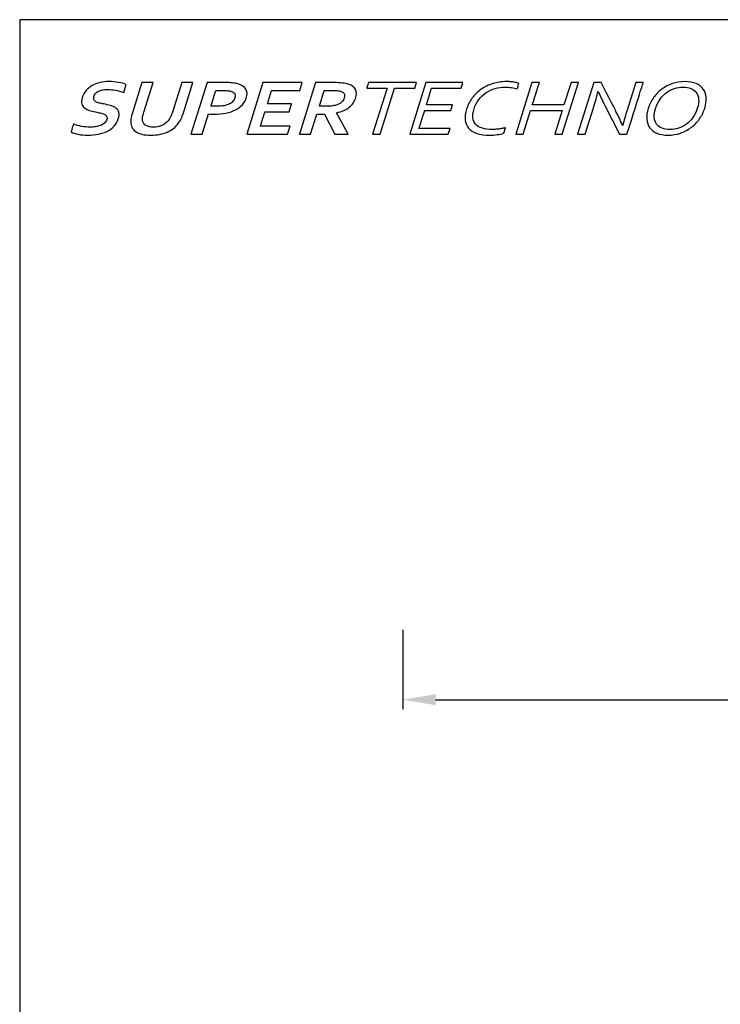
# Model space of a CAD drawing. Header units: millimetres. Extents: x 47009 to 83985, y -19576 to 31053.
# Tile 21 of 30: x 83688 to 83763, y 5089 to 5194. Entities that reach past the tile are written whole.
import ezdxf

# ---------------------------------------------------------------- set-up
doc = ezdxf.new("R2010")
doc.units = ezdxf.units.MM
doc.header["$LTSCALE"] = 50
doc.layers.add('AM_5', color=3, linetype='Continuous', lineweight=25)
doc.layers.add('Layer 1', color=7, linetype='Continuous')
doc.styles.add('Aktuální-ISO', font='arial.ttf')
doc.styles.get("Standard").update_dxf_attribs({"font": 'txt.shx'})
doc.dimstyles.new('AM_ISO$0', dxfattribs={"dimtxt": 3.5, "dimasz": 3.5, "dimexe": 1, "dimexo": 1, "dimgap": 1.5, "dimtad": 1, "dimdsep": 46, "dimtxsty": 'Standard', "dimcen": 0, "dimclrd": 256, "dimclre": 256, "dimclrt": 2, "dimadec": 0, "dimazin": 2, "dimtp": 0.1, "dimtm": 0.1, "dimtfac": 0.71, "dimtdec": 3, "dimtmove": 0, "dimatfit": 3, "dimfxl": 1, "dimlwd": -1, "dimlwe": -1, "dimarcsym": 1})

# ---------------------------------------------------------------- blocks, each defined once
blk = doc.blocks.new('*D171')
at = {"layer": 'AM_5', "linetype": 'ByBlock', "transparency": 16777216}
for p, q in [((83811.25, 5130), (83811.25, 5120.77)), ((83729.28, 5129.23), (83729.28, 5120.77)), ((83732.78, 5121.77), (83807.75, 5121.77))]:
    blk.add_line(p, q, dxfattribs=at)
at = {"layer": 'AM_5', "transparency": 16777216}
for points in [[(83732.78, 5122.35), (83732.78, 5121.18), (83729.28, 5121.77)], [(83807.75, 5122.35), (83807.75, 5121.18), (83811.25, 5121.77)]]:
    blk.add_solid(points, dxfattribs=at)
at = {"layer": 'Defpoints', "color": 0, "transparency": 16777216}
for p in [(83811.25, 5131), (83729.28, 5130.23), (83811.25, 5121.77)]:
    blk.add_point(p, dxfattribs=at)
at = {"layer": 'AM_5', "color": 2, "transparency": 16777216, "insert": (83770.26, 5125.05), "char_height": 3.5, "attachment_point": 5, "style": 'Aktuální-ISO'}
blk.add_mtext('81.98', dxfattribs=at)

msp = doc.modelspace()

# ---------------------------------------------------------------- linework, layer by layer
msp.add_lwpolyline([(83985.415, 4984.285), (83985.415, 5194.285), (83688.415, 5194.285), (83688.415, 4984.285)], close=True)
at = {"layer": 'Layer 1', "color": 253}
for points, knots in [([(83697.705, 5183.657), (83697.749, 5183.796), (83697.745, 5183.91), (83697.691, 5183.996), (83697.691, 5183.996), (83697.637, 5184.083), (83697.551, 5184.153), (83697.429, 5184.208), (83697.429, 5184.208), (83697.308, 5184.264), (83697.167, 5184.308), (83697.006, 5184.343), (83697.006, 5184.343), (83696.845, 5184.377), (83696.674, 5184.41), (83696.496, 5184.443), (83696.496, 5184.443), (83696.26, 5184.49), (83696.037, 5184.545), (83695.829, 5184.61), (83695.829, 5184.61), (83695.621, 5184.674), (83695.448, 5184.764), (83695.311, 5184.878), (83695.311, 5184.878), (83695.173, 5184.992), (83695.08, 5185.136), (83695.033, 5185.312), (83695.033, 5185.312), (83694.984, 5185.488), (83695.002, 5185.707), (83695.085, 5185.971), (83695.085, 5185.971), (83695.177, 5186.262), (83695.316, 5186.515), (83695.505, 5186.731), (83695.505, 5186.731), (83695.691, 5186.946), (83695.911, 5187.124), (83696.16, 5187.266), (83696.16, 5187.266), (83696.411, 5187.407), (83696.683, 5187.512), (83696.983, 5187.582), (83696.983, 5187.582), (83697.28, 5187.653), (83697.602, 5187.688), (83697.947, 5187.688), (83697.947, 5187.688), (83698.292, 5187.688), (83698.63, 5187.66), (83698.96, 5187.602), (83698.96, 5187.602), (83699.29, 5187.544), (83699.566, 5187.47), (83699.79, 5187.38), (83699.79, 5187.38), (83699.79, 5187.38), (83699.518, 5186.516), (83699.518, 5186.516), (83699.518, 5186.516), (83699.218, 5186.628), (83698.922, 5186.71), (83698.629, 5186.76), (83698.629, 5186.76), (83698.338, 5186.811), (83698.055, 5186.836), (83697.785, 5186.836), (83697.785, 5186.836), (83697.395, 5186.836), (83697.075, 5186.776), (83696.826, 5186.655), (83696.826, 5186.655), (83696.577, 5186.534), (83696.414, 5186.353), (83696.338, 5186.111), (83696.338, 5186.111), (83696.294, 5185.971), (83696.292, 5185.856), (83696.333, 5185.765), (83696.333, 5185.765), (83696.374, 5185.675), (83696.443, 5185.6), (83696.543, 5185.541), (83696.543, 5185.541), (83696.643, 5185.482), (83696.765, 5185.434), (83696.909, 5185.398), (83696.909, 5185.398), (83697.052, 5185.363), (83697.205, 5185.33), (83697.368, 5185.3), (83697.368, 5185.3), (83697.627, 5185.25), (83697.87, 5185.193), (83698.097, 5185.128), (83698.097, 5185.128), (83698.326, 5185.065), (83698.519, 5184.975), (83698.676, 5184.86), (83698.676, 5184.86), (83698.831, 5184.743), (83698.938, 5184.594), (83698.992, 5184.409), (83698.992, 5184.409), (83699.045, 5184.223), (83699.027, 5183.986), (83698.936, 5183.698), (83698.936, 5183.698), (83698.843, 5183.402), (83698.697, 5183.145), (83698.501, 5182.928), (83698.501, 5182.928), (83698.304, 5182.712), (83698.064, 5182.532), (83697.782, 5182.39), (83697.782, 5182.39), (83697.501, 5182.25), (83697.181, 5182.144), (83696.821, 5182.076), (83696.821, 5182.076), (83696.459, 5182.007), (83696.079, 5181.973), (83695.676, 5181.973), (83695.676, 5181.973), (83695.324, 5181.973), (83694.987, 5182.002), (83694.665, 5182.061), (83694.665, 5182.061), (83694.344, 5182.12), (83694.087, 5182.203), (83693.895, 5182.31), (83693.895, 5182.31), (83693.895, 5182.31), (83694.163, 5183.162), (83694.163, 5183.162), (83694.163, 5183.162), (83694.446, 5183.043), (83694.729, 5182.958), (83695.016, 5182.904), (83695.016, 5182.904), (83695.302, 5182.851), (83695.607, 5182.824), (83695.929, 5182.824), (83695.929, 5182.824), (83696.115, 5182.824), (83696.304, 5182.837), (83696.493, 5182.864), (83696.493, 5182.864), (83696.681, 5182.889), (83696.856, 5182.934), (83697.02, 5182.997), (83697.02, 5182.997), (83697.184, 5183.06), (83697.326, 5183.146), (83697.448, 5183.256), (83697.448, 5183.256), (83697.569, 5183.364), (83697.654, 5183.497), (83697.705, 5183.657)], [0, 0, 0, 0, 0.0243902, 0.0243902, 0.0243902, 0.0243903, 0.0487805, 0.0487805, 0.0487805, 0.0487805, 0.0731707, 0.0731707, 0.0731707, 0.0731707, 0.097561, 0.097561, 0.097561, 0.097561, 0.1219512, 0.1219512, 0.1219512, 0.1219512, 0.1463415, 0.1463415, 0.1463415, 0.1463415, 0.1707317, 0.1707317, 0.1707317, 0.1707317, 0.195122, 0.195122, 0.195122, 0.195122, 0.2195122, 0.2195122, 0.2195122, 0.2195122, 0.2439024, 0.2439024, 0.2439024, 0.2439024, 0.2682927, 0.2682927, 0.2682927, 0.2682927, 0.2926829, 0.2926829, 0.2926829, 0.2926829, 0.3170732, 0.3170732, 0.3170732, 0.3170732, 0.3414634, 0.3414634, 0.3414634, 0.3414634, 0.3658537, 0.3658537, 0.3658537, 0.3658537, 0.3902439, 0.3902439, 0.3902439, 0.3902439, 0.4146341, 0.4146341, 0.4146341, 0.4146342, 0.4390244, 0.4390244, 0.4390244, 0.4390244, 0.4634146, 0.4634146, 0.4634146, 0.4634146, 0.4878049, 0.4878049, 0.4878049, 0.4878049, 0.5121951, 0.5121951, 0.5121951, 0.5121951, 0.5365854, 0.5365854, 0.5365854, 0.5365854, 0.5609756, 0.5609756, 0.5609756, 0.5609756, 0.5853659, 0.5853659, 0.5853659, 0.5853659, 0.6097561, 0.6097561, 0.6097561, 0.6097561, 0.6341463, 0.6341463, 0.6341463, 0.6341464, 0.6585366, 0.6585366, 0.6585366, 0.6585366, 0.6829268, 0.6829268, 0.6829268, 0.6829268, 0.7073171, 0.7073171, 0.7073171, 0.7073171, 0.7317073, 0.7317073, 0.7317073, 0.7317073, 0.7560976, 0.7560976, 0.7560976, 0.7560976, 0.7804878, 0.7804878, 0.7804878, 0.7804878, 0.804878, 0.804878, 0.804878, 0.8048781, 0.8292683, 0.8292683, 0.8292683, 0.8292683, 0.8536585, 0.8536585, 0.8536585, 0.8536585, 0.8780488, 0.8780488, 0.8780488, 0.8780488, 0.902439, 0.902439, 0.902439, 0.902439, 0.9268293, 0.9268293, 0.9268293, 0.9268293, 0.9512195, 0.9512195, 0.9512195, 0.9512195, 1, 1, 1, 1]), ([(83702.396, 5181.973), (83702.058, 5181.973), (83701.761, 5182.001), (83701.508, 5182.057), (83701.508, 5182.057), (83701.255, 5182.113), (83701.043, 5182.195), (83700.87, 5182.3), (83700.87, 5182.3), (83700.697, 5182.406), (83700.561, 5182.535), (83700.463, 5182.687), (83700.463, 5182.687), (83700.366, 5182.838), (83700.305, 5183.011), (83700.277, 5183.202), (83700.277, 5183.202), (83700.255, 5183.357), (83700.257, 5183.527), (83700.286, 5183.712), (83700.286, 5183.712), (83700.314, 5183.899), (83700.364, 5184.107), (83700.436, 5184.337), (83700.436, 5184.337), (83700.436, 5184.337), (83701.457, 5187.578), (83701.457, 5187.578), (83701.457, 5187.578), (83701.457, 5187.578), (83702.646, 5187.578), (83702.646, 5187.578), (83702.646, 5187.578), (83702.646, 5187.578), (83701.654, 5184.429), (83701.654, 5184.429), (83701.654, 5184.429), (83701.531, 5184.039), (83701.49, 5183.735), (83701.53, 5183.516), (83701.53, 5183.516), (83701.577, 5183.271), (83701.7, 5183.095), (83701.9, 5182.987), (83701.9, 5182.987), (83702.1, 5182.879), (83702.361, 5182.824), (83702.679, 5182.824), (83702.679, 5182.824), (83702.998, 5182.824), (83703.292, 5182.879), (83703.561, 5182.987), (83703.561, 5182.987), (83703.829, 5183.095), (83704.063, 5183.271), (83704.264, 5183.516), (83704.264, 5183.516), (83704.442, 5183.735), (83704.592, 5184.039), (83704.715, 5184.429), (83704.715, 5184.429), (83704.715, 5184.429), (83705.706, 5187.578), (83705.706, 5187.578), (83705.706, 5187.578), (83705.706, 5187.578), (83706.895, 5187.578), (83706.895, 5187.578), (83706.895, 5187.578), (83706.895, 5187.578), (83705.875, 5184.337), (83705.875, 5184.337), (83705.875, 5184.337), (83705.802, 5184.107), (83705.722, 5183.899), (83705.631, 5183.712), (83705.631, 5183.712), (83705.543, 5183.527), (83705.439, 5183.357), (83705.319, 5183.202), (83705.319, 5183.202), (83705.171, 5183.011), (83705, 5182.838), (83704.805, 5182.687), (83704.805, 5182.687), (83704.612, 5182.535), (83704.391, 5182.406), (83704.147, 5182.3), (83704.147, 5182.3), (83703.903, 5182.195), (83703.634, 5182.113), (83703.342, 5182.057), (83703.342, 5182.057), (83703.051, 5182.001), (83702.735, 5181.973), (83702.396, 5181.973)], [0, 0, 0, 0, 0.04, 0.04, 0.04, 0.04, 0.08, 0.08, 0.08, 0.08, 0.12, 0.12, 0.12, 0.12, 0.16, 0.16, 0.16, 0.16, 0.2, 0.2, 0.2, 0.2, 0.24, 0.24, 0.24, 0.24, 0.28, 0.28, 0.28, 0.28, 0.32, 0.32, 0.32, 0.32, 0.36, 0.36, 0.36, 0.36, 0.4, 0.4, 0.4, 0.4, 0.44, 0.44, 0.44, 0.44, 0.48, 0.48, 0.48, 0.48, 0.52, 0.52, 0.52, 0.52, 0.56, 0.56, 0.56, 0.56, 0.6, 0.6, 0.6, 0.6, 0.64, 0.64, 0.64, 0.64, 0.68, 0.68, 0.68, 0.68, 0.72, 0.72, 0.72, 0.72, 0.76, 0.76, 0.76, 0.76, 0.8, 0.8, 0.8, 0.8, 0.84, 0.84, 0.84, 0.84, 0.88, 0.88, 0.88, 0.88, 0.92, 0.92, 0.92, 0.92, 1, 1, 1, 1]), ([(83709.143, 5184.207), (83709.038, 5184.207), (83708.933, 5184.208), (83708.831, 5184.211), (83708.831, 5184.211), (83708.728, 5184.214), (83708.634, 5184.219), (83708.546, 5184.228), (83708.546, 5184.228), (83708.546, 5184.228), (83707.868, 5182.074), (83707.868, 5182.074), (83707.868, 5182.074), (83707.868, 5182.074), (83706.679, 5182.074), (83706.679, 5182.074), (83706.679, 5182.074), (83706.679, 5182.074), (83708.412, 5187.578), (83708.412, 5187.578), (83708.412, 5187.578), (83708.412, 5187.578), (83710.281, 5187.578), (83710.281, 5187.578), (83710.281, 5187.578), (83710.593, 5187.578), (83710.863, 5187.567), (83711.09, 5187.543), (83711.09, 5187.543), (83711.316, 5187.52), (83711.515, 5187.485), (83711.683, 5187.439), (83711.683, 5187.439), (83712.089, 5187.324), (83712.372, 5187.14), (83712.531, 5186.887), (83712.531, 5186.887), (83712.691, 5186.636), (83712.71, 5186.315), (83712.587, 5185.925), (83712.587, 5185.925), (83712.503, 5185.659), (83712.363, 5185.42), (83712.168, 5185.208), (83712.168, 5185.208), (83711.972, 5184.995), (83711.725, 5184.815), (83711.431, 5184.667), (83711.431, 5184.667), (83711.137, 5184.518), (83710.797, 5184.405), (83710.414, 5184.326), (83710.414, 5184.326), (83710.031, 5184.246), (83709.607, 5184.207), (83709.143, 5184.207)], [0, 0, 0, 0, 0.0666667, 0.0666667, 0.0666667, 0.0666667, 0.1333333, 0.1333333, 0.1333333, 0.1333333, 0.2, 0.2, 0.2, 0.2, 0.2666667, 0.2666667, 0.2666667, 0.2666667, 0.3333333, 0.3333333, 0.3333333, 0.3333333, 0.4, 0.4, 0.4, 0.4, 0.4666667, 0.4666667, 0.4666667, 0.4666667, 0.5333333, 0.5333333, 0.5333333, 0.5333333, 0.6, 0.6, 0.6, 0.6, 0.6666667, 0.6666667, 0.6666667, 0.6666667, 0.7333333, 0.7333333, 0.7333333, 0.7333333, 0.8, 0.8, 0.8, 0.8, 0.8666667, 0.8666667, 0.8666667, 0.8666667, 1, 1, 1, 1]), ([(83714.083, 5182.917), (83714.083, 5182.917), (83717.266, 5182.917), (83717.266, 5182.917), (83717.266, 5182.917), (83717.266, 5182.917), (83717, 5182.074), (83717, 5182.074), (83717, 5182.074), (83717, 5182.074), (83712.629, 5182.074), (83712.629, 5182.074), (83712.629, 5182.074), (83712.629, 5182.074), (83714.362, 5187.578), (83714.362, 5187.578), (83714.362, 5187.578), (83714.362, 5187.578), (83718.558, 5187.578), (83718.558, 5187.578), (83718.558, 5187.578), (83718.558, 5187.578), (83718.293, 5186.735), (83718.293, 5186.735), (83718.293, 5186.735), (83718.293, 5186.735), (83715.285, 5186.735), (83715.285, 5186.735), (83715.285, 5186.735), (83715.285, 5186.735), (83714.837, 5185.311), (83714.837, 5185.311), (83714.837, 5185.311), (83714.837, 5185.311), (83717.42, 5185.311), (83717.42, 5185.311), (83717.42, 5185.311), (83717.42, 5185.311), (83717.155, 5184.468), (83717.155, 5184.468), (83717.155, 5184.468), (83717.155, 5184.468), (83714.571, 5184.468), (83714.571, 5184.468), (83714.571, 5184.468), (83714.571, 5184.468), (83714.083, 5182.917), (83714.083, 5182.917)], [0, 0, 0, 0, 0.0769231, 0.0769231, 0.0769231, 0.0769231, 0.1538462, 0.1538462, 0.1538462, 0.1538462, 0.2307692, 0.2307692, 0.2307692, 0.2307692, 0.3076923, 0.3076923, 0.3076923, 0.3076923, 0.3846154, 0.3846154, 0.3846154, 0.3846154, 0.4615385, 0.4615385, 0.4615385, 0.4615385, 0.5384615, 0.5384615, 0.5384615, 0.5384615, 0.6153846, 0.6153846, 0.6153846, 0.6153846, 0.6923077, 0.6923077, 0.6923077, 0.6923077, 0.7692308, 0.7692308, 0.7692308, 0.7692308, 0.8461538, 0.8461538, 0.8461538, 0.8461539, 1, 1, 1, 1]), ([(83724.25, 5185.925), (83724.129, 5185.541), (83723.902, 5185.217), (83723.568, 5184.948), (83723.568, 5184.948), (83723.235, 5184.681), (83722.786, 5184.483), (83722.222, 5184.354), (83722.222, 5184.354), (83722.222, 5184.354), (83722.217, 5184.339), (83722.217, 5184.339), (83722.217, 5184.339), (83722.217, 5184.339), (83723.444, 5182.074), (83723.444, 5182.074), (83723.444, 5182.074), (83723.444, 5182.074), (83722.018, 5182.074), (83722.018, 5182.074), (83722.018, 5182.074), (83722.018, 5182.074), (83720.927, 5184.207), (83720.927, 5184.207), (83720.927, 5184.207), (83720.927, 5184.207), (83720.114, 5184.207), (83720.114, 5184.207), (83720.114, 5184.207), (83720.114, 5184.207), (83719.442, 5182.074), (83719.442, 5182.074), (83719.442, 5182.074), (83719.442, 5182.074), (83718.254, 5182.074), (83718.254, 5182.074), (83718.254, 5182.074), (83718.254, 5182.074), (83719.986, 5187.578), (83719.986, 5187.578), (83719.986, 5187.578), (83719.986, 5187.578), (83721.953, 5187.578), (83721.953, 5187.578), (83721.953, 5187.578), (83722.279, 5187.578), (83722.577, 5187.563), (83722.847, 5187.53), (83722.847, 5187.53), (83723.118, 5187.499), (83723.342, 5187.452), (83723.522, 5187.388), (83723.522, 5187.388), (83723.863, 5187.266), (83724.099, 5187.082), (83724.23, 5186.841), (83724.23, 5186.841), (83724.359, 5186.598), (83724.366, 5186.293), (83724.25, 5185.925)], [0, 0, 0, 0, 0.0625, 0.0625, 0.0625, 0.0625, 0.125, 0.125, 0.125, 0.125, 0.1875, 0.1875, 0.1875, 0.1875, 0.25, 0.25, 0.25, 0.25, 0.3125, 0.3125, 0.3125, 0.3125, 0.375, 0.375, 0.375, 0.375, 0.4375, 0.4375, 0.4375, 0.4375, 0.5, 0.5, 0.5, 0.5, 0.5625, 0.5625, 0.5625, 0.5625, 0.625, 0.625, 0.625, 0.625, 0.6875, 0.6875, 0.6875, 0.6875, 0.75, 0.75, 0.75, 0.75, 0.8125, 0.8125, 0.8125, 0.8125, 0.875, 0.875, 0.875, 0.875, 1, 1, 1, 1]), ([(83708.813, 5185.075), (83708.878, 5185.066), (83708.961, 5185.059), (83709.064, 5185.055), (83709.064, 5185.055), (83709.168, 5185.051), (83709.277, 5185.05), (83709.389, 5185.05), (83709.389, 5185.05), (83709.708, 5185.05), (83709.982, 5185.072), (83710.211, 5185.115), (83710.211, 5185.115), (83710.44, 5185.159), (83710.633, 5185.219), (83710.79, 5185.298), (83710.79, 5185.298), (83710.946, 5185.377), (83711.07, 5185.471), (83711.163, 5185.582), (83711.163, 5185.582), (83711.256, 5185.693), (83711.323, 5185.814), (83711.365, 5185.946), (83711.365, 5185.946), (83711.416, 5186.107), (83711.417, 5186.248), (83711.367, 5186.366), (83711.367, 5186.366), (83711.316, 5186.484), (83711.195, 5186.575), (83711, 5186.641), (83711, 5186.641), (83710.897, 5186.673), (83710.766, 5186.697), (83710.604, 5186.713), (83710.604, 5186.713), (83710.444, 5186.728), (83710.243, 5186.735), (83710.002, 5186.735), (83710.002, 5186.735), (83710.002, 5186.735), (83709.335, 5186.735), (83709.335, 5186.735), (83709.335, 5186.735), (83709.335, 5186.735), (83708.813, 5185.075), (83708.813, 5185.075)], [0, 0, 0, 0, 0.0769231, 0.0769231, 0.0769231, 0.0769231, 0.1538462, 0.1538462, 0.1538462, 0.1538462, 0.2307692, 0.2307692, 0.2307692, 0.2307692, 0.3076923, 0.3076923, 0.3076923, 0.3076923, 0.3846154, 0.3846154, 0.3846154, 0.3846154, 0.4615385, 0.4615385, 0.4615385, 0.4615385, 0.5384615, 0.5384615, 0.5384615, 0.5384615, 0.6153846, 0.6153846, 0.6153846, 0.6153846, 0.6923077, 0.6923077, 0.6923077, 0.6923077, 0.7692308, 0.7692308, 0.7692308, 0.7692308, 0.8461538, 0.8461538, 0.8461538, 0.8461539, 1, 1, 1, 1]), ([(83720.962, 5185.05), (83721.232, 5185.05), (83721.465, 5185.059), (83721.66, 5185.08), (83721.66, 5185.08), (83721.855, 5185.102), (83722.021, 5185.132), (83722.163, 5185.173), (83722.163, 5185.173), (83722.424, 5185.249), (83722.623, 5185.354), (83722.757, 5185.488), (83722.757, 5185.488), (83722.89, 5185.62), (83722.984, 5185.773), (83723.038, 5185.946), (83723.038, 5185.946), (83723.085, 5186.093), (83723.09, 5186.225), (83723.053, 5186.339), (83723.053, 5186.339), (83723.016, 5186.453), (83722.922, 5186.541), (83722.77, 5186.607), (83722.77, 5186.607), (83722.671, 5186.652), (83722.539, 5186.683), (83722.376, 5186.704), (83722.376, 5186.704), (83722.212, 5186.725), (83722.004, 5186.735), (83721.753, 5186.735), (83721.753, 5186.735), (83721.753, 5186.735), (83720.91, 5186.735), (83720.91, 5186.735), (83720.91, 5186.735), (83720.91, 5186.735), (83720.379, 5185.05), (83720.379, 5185.05), (83720.379, 5185.05), (83720.379, 5185.05), (83720.962, 5185.05), (83720.962, 5185.05)], [0, 0, 0, 0, 0.0833333, 0.0833333, 0.0833333, 0.0833333, 0.1666667, 0.1666667, 0.1666667, 0.1666667, 0.25, 0.25, 0.25, 0.25, 0.3333333, 0.3333333, 0.3333333, 0.3333333, 0.4166667, 0.4166667, 0.4166667, 0.4166667, 0.5, 0.5, 0.5, 0.5, 0.5833333, 0.5833333, 0.5833333, 0.5833333, 0.6666667, 0.6666667, 0.6666667, 0.6666667, 0.75, 0.75, 0.75, 0.75, 0.8333333, 0.8333333, 0.8333333, 0.8333333, 1, 1, 1, 1])]:
    msp.add_open_spline(points, degree=3, knots=knots, dxfattribs=at)
at = {"layer": 'Layer 1', "color": 7}
for points, knots in [([(83726.851, 5182.074), (83726.851, 5182.074), (83726.059, 5182.074), (83726.059, 5182.074), (83726.059, 5182.074), (83726.059, 5182.074), (83727.601, 5186.971), (83727.601, 5186.971), (83727.601, 5186.971), (83727.601, 5186.971), (83725.438, 5186.971), (83725.438, 5186.971), (83725.438, 5186.971), (83725.438, 5186.971), (83725.629, 5187.578), (83725.629, 5187.578), (83725.629, 5187.578), (83725.629, 5187.578), (83730.747, 5187.578), (83730.747, 5187.578), (83730.747, 5187.578), (83730.747, 5187.578), (83730.556, 5186.971), (83730.556, 5186.971), (83730.556, 5186.971), (83730.556, 5186.971), (83728.393, 5186.971), (83728.393, 5186.971), (83728.393, 5186.971), (83728.393, 5186.971), (83726.851, 5182.074), (83726.851, 5182.074)], [0, 0, 0, 0, 0.1111111, 0.1111111, 0.1111111, 0.1111111, 0.2222222, 0.2222222, 0.2222222, 0.2222222, 0.3333333, 0.3333333, 0.3333333, 0.3333333, 0.4444444, 0.4444444, 0.4444444, 0.4444445, 0.5555556, 0.5555556, 0.5555556, 0.5555556, 0.6666667, 0.6666667, 0.6666667, 0.6666667, 0.7777778, 0.7777778, 0.7777778, 0.7777778, 1, 1, 1, 1]), ([(83731.006, 5182.681), (83731.006, 5182.681), (83734.324, 5182.681), (83734.324, 5182.681), (83734.324, 5182.681), (83734.324, 5182.681), (83734.133, 5182.074), (83734.133, 5182.074), (83734.133, 5182.074), (83734.133, 5182.074), (83730.023, 5182.074), (83730.023, 5182.074), (83730.023, 5182.074), (83730.023, 5182.074), (83731.755, 5187.578), (83731.755, 5187.578), (83731.755, 5187.578), (83731.755, 5187.578), (83735.686, 5187.578), (83735.686, 5187.578), (83735.686, 5187.578), (83735.686, 5187.578), (83735.495, 5186.971), (83735.495, 5186.971), (83735.495, 5186.971), (83735.495, 5186.971), (83732.357, 5186.971), (83732.357, 5186.971), (83732.357, 5186.971), (83732.357, 5186.971), (83731.797, 5185.193), (83731.797, 5185.193), (83731.797, 5185.193), (83731.797, 5185.193), (83734.589, 5185.193), (83734.589, 5185.193), (83734.589, 5185.193), (83734.589, 5185.193), (83734.397, 5184.586), (83734.397, 5184.586), (83734.397, 5184.586), (83734.397, 5184.586), (83731.606, 5184.586), (83731.606, 5184.586), (83731.606, 5184.586), (83731.606, 5184.586), (83731.006, 5182.681), (83731.006, 5182.681)], [0, 0, 0, 0, 0.0769231, 0.0769231, 0.0769231, 0.0769231, 0.1538462, 0.1538462, 0.1538462, 0.1538462, 0.2307692, 0.2307692, 0.2307692, 0.2307692, 0.3076923, 0.3076923, 0.3076923, 0.3076923, 0.3846154, 0.3846154, 0.3846154, 0.3846154, 0.4615385, 0.4615385, 0.4615385, 0.4615385, 0.5384615, 0.5384615, 0.5384615, 0.5384615, 0.6153846, 0.6153846, 0.6153846, 0.6153846, 0.6923077, 0.6923077, 0.6923077, 0.6923077, 0.7692308, 0.7692308, 0.7692308, 0.7692308, 0.8461538, 0.8461538, 0.8461538, 0.8461539, 1, 1, 1, 1]), ([(83740.196, 5187.089), (83739.833, 5187.089), (83739.479, 5187.04), (83739.133, 5186.943), (83739.133, 5186.943), (83738.787, 5186.846), (83738.467, 5186.7), (83738.174, 5186.508), (83738.174, 5186.508), (83737.882, 5186.314), (83737.623, 5186.074), (83737.399, 5185.787), (83737.399, 5185.787), (83737.175, 5185.5), (83737.002, 5185.166), (83736.882, 5184.785), (83736.882, 5184.785), (83736.763, 5184.406), (83736.722, 5184.079), (83736.758, 5183.799), (83736.758, 5183.799), (83736.794, 5183.521), (83736.899, 5183.291), (83737.069, 5183.108), (83737.069, 5183.108), (83737.241, 5182.925), (83737.472, 5182.791), (83737.767, 5182.704), (83737.767, 5182.704), (83738.061, 5182.615), (83738.405, 5182.571), (83738.8, 5182.571), (83738.8, 5182.571), (83738.909, 5182.571), (83739.024, 5182.576), (83739.148, 5182.585), (83739.148, 5182.585), (83739.271, 5182.594), (83739.398, 5182.608), (83739.525, 5182.625), (83739.525, 5182.625), (83739.653, 5182.642), (83739.778, 5182.661), (83739.902, 5182.684), (83739.902, 5182.684), (83740.024, 5182.706), (83740.136, 5182.73), (83740.235, 5182.757), (83740.235, 5182.757), (83740.235, 5182.757), (83740.05, 5182.17), (83740.05, 5182.17), (83740.05, 5182.17), (83739.841, 5182.106), (83739.604, 5182.059), (83739.343, 5182.024), (83739.343, 5182.024), (83739.079, 5181.99), (83738.816, 5181.973), (83738.552, 5181.973), (83738.552, 5181.973), (83738.014, 5181.973), (83737.555, 5182.036), (83737.179, 5182.164), (83737.179, 5182.164), (83736.804, 5182.292), (83736.513, 5182.476), (83736.306, 5182.715), (83736.306, 5182.715), (83736.099, 5182.954), (83735.978, 5183.244), (83735.941, 5183.588), (83735.941, 5183.588), (83735.904, 5183.934), (83735.954, 5184.325), (83736.092, 5184.76), (83736.092, 5184.76), (83736.226, 5185.188), (83736.426, 5185.582), (83736.693, 5185.941), (83736.693, 5185.941), (83736.96, 5186.301), (83737.278, 5186.61), (83737.649, 5186.869), (83737.649, 5186.869), (83738.018, 5187.126), (83738.432, 5187.328), (83738.888, 5187.471), (83738.888, 5187.471), (83739.347, 5187.616), (83739.831, 5187.688), (83740.343, 5187.688), (83740.343, 5187.688), (83740.478, 5187.688), (83740.613, 5187.683), (83740.742, 5187.674), (83740.742, 5187.674), (83740.871, 5187.664), (83740.993, 5187.65), (83741.108, 5187.633), (83741.108, 5187.633), (83741.223, 5187.615), (83741.329, 5187.593), (83741.425, 5187.57), (83741.425, 5187.57), (83741.52, 5187.544), (83741.601, 5187.519), (83741.667, 5187.492), (83741.667, 5187.492), (83741.667, 5187.492), (83741.481, 5186.904), (83741.481, 5186.904), (83741.481, 5186.904), (83741.301, 5186.956), (83741.101, 5187.001), (83740.881, 5187.036), (83740.881, 5187.036), (83740.659, 5187.071), (83740.432, 5187.089), (83740.196, 5187.089)], [0, 0, 0, 0, 0.0322581, 0.0322581, 0.0322581, 0.0322581, 0.0645161, 0.0645161, 0.0645161, 0.0645161, 0.0967742, 0.0967742, 0.0967742, 0.0967742, 0.1290323, 0.1290323, 0.1290323, 0.1290323, 0.1612903, 0.1612903, 0.1612903, 0.1612903, 0.1935484, 0.1935484, 0.1935484, 0.1935484, 0.2258065, 0.2258065, 0.2258065, 0.2258065, 0.2580645, 0.2580645, 0.2580645, 0.2580645, 0.2903226, 0.2903226, 0.2903226, 0.2903226, 0.3225806, 0.3225806, 0.3225806, 0.3225807, 0.3548387, 0.3548387, 0.3548387, 0.3548387, 0.3870968, 0.3870968, 0.3870968, 0.3870968, 0.4193548, 0.4193548, 0.4193548, 0.4193548, 0.4516129, 0.4516129, 0.4516129, 0.4516129, 0.483871, 0.483871, 0.483871, 0.483871, 0.516129, 0.516129, 0.516129, 0.516129, 0.5483871, 0.5483871, 0.5483871, 0.5483871, 0.5806452, 0.5806452, 0.5806452, 0.5806452, 0.6129032, 0.6129032, 0.6129032, 0.6129032, 0.6451613, 0.6451613, 0.6451613, 0.6451613, 0.6774194, 0.6774194, 0.6774194, 0.6774194, 0.7096774, 0.7096774, 0.7096774, 0.7096774, 0.7419355, 0.7419355, 0.7419355, 0.7419355, 0.7741935, 0.7741935, 0.7741935, 0.7741936, 0.8064516, 0.8064516, 0.8064516, 0.8064516, 0.8387097, 0.8387097, 0.8387097, 0.8387097, 0.8709677, 0.8709677, 0.8709677, 0.8709678, 0.9032258, 0.9032258, 0.9032258, 0.9032258, 0.9354839, 0.9354839, 0.9354839, 0.9354839, 1, 1, 1, 1]), ([(83743.096, 5185.193), (83743.096, 5185.193), (83746.473, 5185.193), (83746.473, 5185.193), (83746.473, 5185.193), (83746.473, 5185.193), (83747.224, 5187.578), (83747.224, 5187.578), (83747.224, 5187.578), (83747.224, 5187.578), (83748.017, 5187.578), (83748.017, 5187.578), (83748.017, 5187.578), (83748.017, 5187.578), (83746.284, 5182.074), (83746.284, 5182.074), (83746.284, 5182.074), (83746.284, 5182.074), (83745.491, 5182.074), (83745.491, 5182.074), (83745.491, 5182.074), (83745.491, 5182.074), (83746.282, 5184.586), (83746.282, 5184.586), (83746.282, 5184.586), (83746.282, 5184.586), (83742.905, 5184.586), (83742.905, 5184.586), (83742.905, 5184.586), (83742.905, 5184.586), (83742.114, 5182.074), (83742.114, 5182.074), (83742.114, 5182.074), (83742.114, 5182.074), (83741.321, 5182.074), (83741.321, 5182.074), (83741.321, 5182.074), (83741.321, 5182.074), (83743.054, 5187.578), (83743.054, 5187.578), (83743.054, 5187.578), (83743.054, 5187.578), (83743.846, 5187.578), (83743.846, 5187.578), (83743.846, 5187.578), (83743.846, 5187.578), (83743.096, 5185.193), (83743.096, 5185.193)], [0, 0, 0, 0, 0.0769231, 0.0769231, 0.0769231, 0.0769231, 0.1538462, 0.1538462, 0.1538462, 0.1538462, 0.2307692, 0.2307692, 0.2307692, 0.2307692, 0.3076923, 0.3076923, 0.3076923, 0.3076923, 0.3846154, 0.3846154, 0.3846154, 0.3846154, 0.4615385, 0.4615385, 0.4615385, 0.4615385, 0.5384615, 0.5384615, 0.5384615, 0.5384615, 0.6153846, 0.6153846, 0.6153846, 0.6153846, 0.6923077, 0.6923077, 0.6923077, 0.6923077, 0.7692308, 0.7692308, 0.7692308, 0.7692308, 0.8461538, 0.8461538, 0.8461538, 0.8461539, 1, 1, 1, 1]), ([(83752.021, 5184.51), (83752.265, 5184.024), (83752.499, 5183.525), (83752.725, 5183.013), (83752.725, 5183.013), (83752.725, 5183.013), (83752.753, 5183.013), (83752.753, 5183.013), (83752.753, 5183.013), (83752.88, 5183.546), (83753.031, 5184.093), (83753.206, 5184.649), (83753.206, 5184.649), (83753.206, 5184.649), (83754.128, 5187.578), (83754.128, 5187.578), (83754.128, 5187.578), (83754.128, 5187.578), (83754.925, 5187.578), (83754.925, 5187.578), (83754.925, 5187.578), (83754.925, 5187.578), (83753.193, 5182.074), (83753.193, 5182.074), (83753.193, 5182.074), (83753.193, 5182.074), (83752.4, 5182.074), (83752.4, 5182.074), (83752.4, 5182.074), (83752.4, 5182.074), (83750.83, 5185.142), (83750.83, 5185.142), (83750.83, 5185.142), (83750.561, 5185.677), (83750.327, 5186.176), (83750.13, 5186.64), (83750.13, 5186.64), (83750.13, 5186.64), (83750.1, 5186.64), (83750.1, 5186.64), (83750.1, 5186.64), (83749.983, 5186.138), (83749.821, 5185.552), (83749.61, 5184.884), (83749.61, 5184.884), (83749.61, 5184.884), (83748.725, 5182.074), (83748.725, 5182.074), (83748.725, 5182.074), (83748.725, 5182.074), (83747.933, 5182.074), (83747.933, 5182.074), (83747.933, 5182.074), (83747.933, 5182.074), (83749.666, 5187.578), (83749.666, 5187.578), (83749.666, 5187.578), (83749.666, 5187.578), (83750.448, 5187.578), (83750.448, 5187.578), (83750.448, 5187.578), (83750.448, 5187.578), (83752.021, 5184.51), (83752.021, 5184.51)], [0, 0, 0, 0, 0.0588235, 0.0588235, 0.0588235, 0.0588235, 0.1176471, 0.1176471, 0.1176471, 0.1176471, 0.1764706, 0.1764706, 0.1764706, 0.1764706, 0.2352941, 0.2352941, 0.2352941, 0.2352941, 0.2941176, 0.2941176, 0.2941176, 0.2941177, 0.3529412, 0.3529412, 0.3529412, 0.3529412, 0.4117647, 0.4117647, 0.4117647, 0.4117647, 0.4705882, 0.4705882, 0.4705882, 0.4705882, 0.5294118, 0.5294118, 0.5294118, 0.5294118, 0.5882353, 0.5882353, 0.5882353, 0.5882353, 0.6470588, 0.6470588, 0.6470588, 0.6470588, 0.7058824, 0.7058824, 0.7058824, 0.7058824, 0.7647059, 0.7647059, 0.7647059, 0.7647059, 0.8235294, 0.8235294, 0.8235294, 0.8235294, 0.8823529, 0.8823529, 0.8823529, 0.882353, 1, 1, 1, 1]), ([(83761.482, 5184.826), (83761.35, 5184.409), (83761.159, 5184.027), (83760.908, 5183.677), (83760.908, 5183.677), (83760.658, 5183.329), (83760.362, 5183.028), (83760.021, 5182.777), (83760.021, 5182.777), (83759.679, 5182.524), (83759.301, 5182.327), (83758.889, 5182.185), (83758.889, 5182.185), (83758.474, 5182.043), (83758.039, 5181.973), (83757.582, 5181.973), (83757.582, 5181.973), (83757.108, 5181.973), (83756.708, 5182.043), (83756.378, 5182.185), (83756.378, 5182.185), (83756.049, 5182.327), (83755.794, 5182.524), (83755.614, 5182.777), (83755.614, 5182.777), (83755.434, 5183.028), (83755.331, 5183.329), (83755.304, 5183.677), (83755.304, 5183.677), (83755.277, 5184.027), (83755.328, 5184.409), (83755.459, 5184.826), (83755.459, 5184.826), (83755.591, 5185.246), (83755.783, 5185.631), (83756.036, 5185.981), (83756.036, 5185.981), (83756.288, 5186.331), (83756.584, 5186.633), (83756.925, 5186.886), (83756.925, 5186.886), (83757.265, 5187.137), (83757.642, 5187.334), (83758.058, 5187.475), (83758.058, 5187.475), (83758.473, 5187.617), (83758.911, 5187.688), (83759.371, 5187.688), (83759.371, 5187.688), (83759.842, 5187.688), (83760.241, 5187.617), (83760.567, 5187.475), (83760.567, 5187.475), (83760.896, 5187.334), (83761.149, 5187.137), (83761.329, 5186.886), (83761.329, 5186.886), (83761.509, 5186.633), (83761.612, 5186.331), (83761.639, 5185.981), (83761.639, 5185.981), (83761.666, 5185.631), (83761.614, 5185.246), (83761.482, 5184.826)], [0, 0, 0, 0, 0.0588235, 0.0588235, 0.0588235, 0.0588235, 0.1176471, 0.1176471, 0.1176471, 0.1176471, 0.1764706, 0.1764706, 0.1764706, 0.1764706, 0.2352941, 0.2352941, 0.2352941, 0.2352941, 0.2941176, 0.2941176, 0.2941176, 0.2941177, 0.3529412, 0.3529412, 0.3529412, 0.3529412, 0.4117647, 0.4117647, 0.4117647, 0.4117647, 0.4705882, 0.4705882, 0.4705882, 0.4705882, 0.5294118, 0.5294118, 0.5294118, 0.5294118, 0.5882353, 0.5882353, 0.5882353, 0.5882353, 0.6470588, 0.6470588, 0.6470588, 0.6470588, 0.7058824, 0.7058824, 0.7058824, 0.7058824, 0.7647059, 0.7647059, 0.7647059, 0.7647059, 0.8235294, 0.8235294, 0.8235294, 0.8235294, 0.8823529, 0.8823529, 0.8823529, 0.882353, 1, 1, 1, 1]), ([(83760.699, 5184.826), (83760.816, 5185.197), (83760.861, 5185.523), (83760.836, 5185.805), (83760.836, 5185.805), (83760.811, 5186.088), (83760.728, 5186.324), (83760.588, 5186.513), (83760.588, 5186.513), (83760.446, 5186.703), (83760.255, 5186.846), (83760.013, 5186.943), (83760.013, 5186.943), (83759.773, 5187.04), (83759.496, 5187.089), (83759.183, 5187.089), (83759.183, 5187.089), (83758.871, 5187.089), (83758.561, 5187.04), (83758.26, 5186.943), (83758.26, 5186.943), (83757.957, 5186.846), (83757.676, 5186.703), (83757.415, 5186.513), (83757.415, 5186.513), (83757.155, 5186.324), (83756.924, 5186.088), (83756.722, 5185.805), (83756.722, 5185.805), (83756.519, 5185.523), (83756.358, 5185.197), (83756.242, 5184.826), (83756.242, 5184.826), (83756.125, 5184.455), (83756.08, 5184.131), (83756.107, 5183.848), (83756.107, 5183.848), (83756.134, 5183.568), (83756.219, 5183.333), (83756.359, 5183.143), (83756.359, 5183.143), (83756.501, 5182.954), (83756.692, 5182.812), (83756.934, 5182.716), (83756.934, 5182.716), (83757.175, 5182.619), (83757.453, 5182.571), (83757.77, 5182.571), (83757.77, 5182.571), (83758.082, 5182.571), (83758.389, 5182.619), (83758.688, 5182.716), (83758.688, 5182.716), (83758.987, 5182.812), (83759.266, 5182.954), (83759.527, 5183.143), (83759.527, 5183.143), (83759.786, 5183.333), (83760.017, 5183.568), (83760.219, 5183.848), (83760.219, 5183.848), (83760.422, 5184.131), (83760.582, 5184.455), (83760.699, 5184.826)], [0, 0, 0, 0, 0.0588235, 0.0588235, 0.0588235, 0.0588235, 0.1176471, 0.1176471, 0.1176471, 0.1176471, 0.1764706, 0.1764706, 0.1764706, 0.1764706, 0.2352941, 0.2352941, 0.2352941, 0.2352941, 0.2941176, 0.2941176, 0.2941176, 0.2941177, 0.3529412, 0.3529412, 0.3529412, 0.3529412, 0.4117647, 0.4117647, 0.4117647, 0.4117647, 0.4705882, 0.4705882, 0.4705882, 0.4705882, 0.5294118, 0.5294118, 0.5294118, 0.5294118, 0.5882353, 0.5882353, 0.5882353, 0.5882353, 0.6470588, 0.6470588, 0.6470588, 0.6470588, 0.7058824, 0.7058824, 0.7058824, 0.7058824, 0.7647059, 0.7647059, 0.7647059, 0.7647059, 0.8235294, 0.8235294, 0.8235294, 0.8235294, 0.8823529, 0.8823529, 0.8823529, 0.882353, 1, 1, 1, 1])]:
    msp.add_open_spline(points, degree=3, knots=knots, dxfattribs=at)

# ---------------------------------------------------------------- dimensions: what is measured, and where the dimension line sits
at = {"layer": 'AM_5'}
dim = msp.add_linear_dim(base=(83811.2524, 5121.7655), p1=(83729.2767, 5130.2291), p2=(83811.2524, 5130.9985), dimstyle='AM_ISO$0', override={"dimtxsty": 'Aktuální-ISO'}, dxfattribs=at)
dim.commit()
dim.dimension.update_dxf_attribs({"geometry": '*D171', "text_midpoint": (83770.2646, 5125.0525)})

doc.saveas('drawing.dxf')
